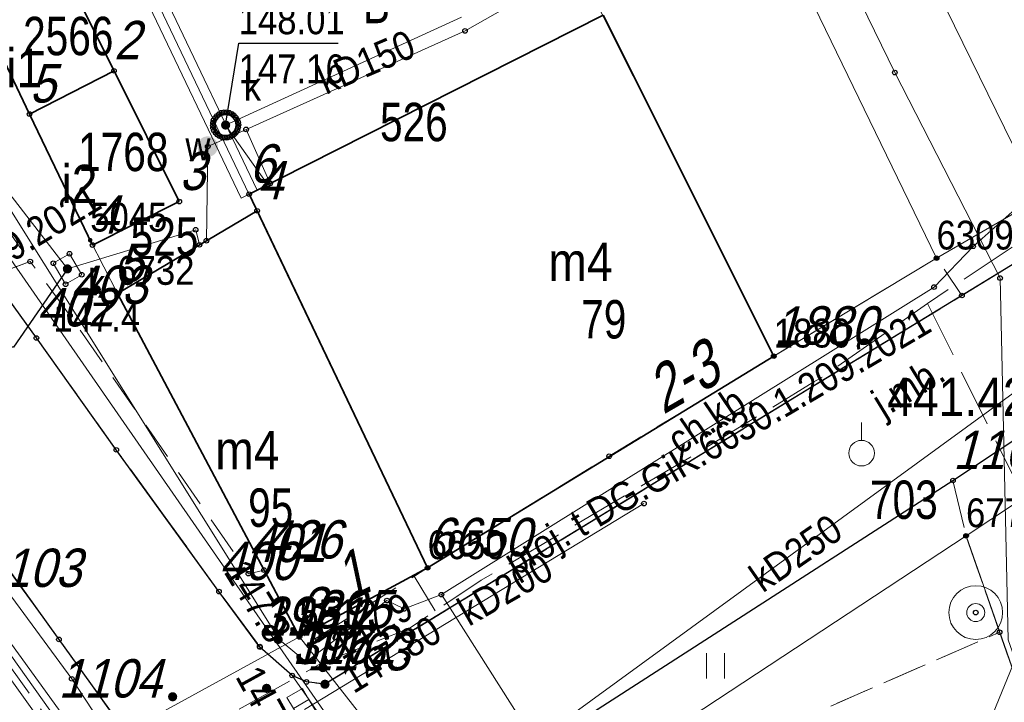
# Model space of a CAD drawing. Header units: metres. Extents: x 5548743 to 5556416, y 5707500 to 5714000.
# Tile 221 of 244: x 5554431 to 5554469, y 5710568 to 5710594. Entities that reach past the tile are written whole.
import ezdxf
from ezdxf.enums import TextEntityAlignment as Align

# ---------------------------------------------------------------- set-up
doc = ezdxf.new("R2010")
doc.units = ezdxf.units.M
for name, pattern in [('1.5_0.75', [2.25, 1.5, -0.75]), ('2.25_0.75', [3, 2.25, -0.75]), ('219-1000', [0])]:
    doc.linetypes.add(name, pattern=pattern)
doc.layers.get('0').update_dxf_attribs({"color": 2, "lineweight": 5})
doc.styles.get("Standard").update_dxf_attribs({"font": 'Working1250', "width": 0.75})
doc.linetypes.add('otdn_1000', pattern='A,7,0,[21,ksztalty.shx,S=0.7,R=0,X=0,Y=0]', length=7)

# ---------------------------------------------------------------- blocks, each defined once
blk = doc.blocks.new('PUNKTBUD')
at = {"color": 0}
blk.add_circle((0, 0), 0.09, dxfattribs=at)
blk = doc.blocks.new('203')
at = {"linetype": 'Continuous', "lineweight": 0}
h = blk.add_hatch(color=0, dxfattribs=at)
edge = h.paths.add_edge_path()
edge.add_arc((0, 0), 0.09, 0, 360)
blk = doc.blocks.new('PW01')
at = {"linetype": 'Continuous', "lineweight": 13}
h = blk.add_hatch(color=0, dxfattribs=at)
edge = h.paths.add_edge_path()
edge.add_arc((0, 0), 0.18, 0, 360)
blk = doc.blocks.new('US13')
at = {"color": 0, "linetype": 'Continuous', "lineweight": 13}
for radius in [1.05, 0.35]:
    blk.add_circle((0, 0), radius, dxfattribs=at)
blk = doc.blocks.new('US05')
at = {"color": 0, "linetype": 'Continuous', "lineweight": 13}
for p, q in [((-0.75, -0.35), (-0.75, 0.35)), ((-0.75, 0.35), (-0.25, 0.35)), ((-0.25, -0.35), (-0.25, 0.35)), ((-0.25, 0.35), (0.25, 0.35)), ((0.25, -0.35), (0.25, 0.35)), ((0.25, 0.35), (0.75, 0.35)), ((0.75, -0.35), (0.75, 0.35)), ((-0.75, -0.35), (-0.25, -0.35)), ((-0.25, -0.35), (0.25, -0.35)), ((0.25, -0.35), (0.75, -0.35))]:
    blk.add_line(p, q, dxfattribs=at)
blk = doc.blocks.new('TU04')
at = {"color": 0, "linetype": 'Continuous', "lineweight": 13}
for p, q in [((0, 0), (0, 1)), ((0.7, 0), (0.7, 1))]:
    blk.add_line(p, q, dxfattribs=at)
blk = doc.blocks.new('US25')
at = {"linetype": 'Continuous', "lineweight": 13}
h = blk.add_hatch(color=0, dxfattribs=at)
edge = h.paths.add_edge_path()
edge.add_arc((0, 0), 0.4, 0, 360)
blk = doc.blocks.new('US22')
at = {"color": 0, "linetype": 'Continuous', "lineweight": 0}
blk.add_circle((0, 0), 0.4, dxfattribs=at)
blk = doc.blocks.new('PIKIETAW1891')
at = {"color": 0}
blk.add_circle((0, 0), 0.09, dxfattribs=at)
blk = doc.blocks.new('131')
at = {"color": 0, "linetype": 'Continuous', "lineweight": 0}
blk.add_line((0, 0.5), (0, 1.2), dxfattribs=at)
blk.add_circle((0, 0), 0.5, dxfattribs=at)

msp = doc.modelspace()

# ---------------------------------------------------------------- linework, layer by layer
at = {"layer": '218-kontur użytku gruntowego', "color": 3, "linetype": 'CONTINUOUS', "lineweight": 18, "flags": 128}
for points in [[(5554470.36, 5710587.49), (5554460.86, 5710606.87)], [(5554466.39, 5710585.08), (5554460.1, 5710598.05)], [(5554460.1, 5710598.05), (5554466.39, 5710585.08)], [(5554429.33, 5710594.1), (5554433.33, 5710585.78)], [(5554433.33, 5710585.78), (5554429.33, 5710594.1)], [(5554433.33, 5710585.78), (5554434.39, 5710583.7)], [(5554434.39, 5710583.7), (5554433.33, 5710585.78)], [(5554460.03, 5710581.25), (5554466.39, 5710585.08)], [(5554466.39, 5710585.08), (5554460.03, 5710581.25)], [(5554432.55, 5710565.37), (5554419.53, 5710583.6)], [(5554419.53, 5710583.6), (5554432.55, 5710565.37)], [(5554434.39, 5710583.7), (5554441.5, 5710570.28)], [(5554441.5, 5710570.28), (5554434.39, 5710583.7)], [(5554446.51, 5710572.98), (5554460.03, 5710581.25)], [(5554460.03, 5710581.25), (5554446.51, 5710572.98)], [(5554472.33, 5710577.39), (5554467.54, 5710574.23)], [(5554467.54, 5710574.23), (5554472.33, 5710577.39)], [(5554467.54, 5710574.23), (5554453.72, 5710565.12)], [(5554453.72, 5710565.12), (5554467.54, 5710574.23)], [(5554441.5, 5710570.28), (5554446.51, 5710572.98)], [(5554446.51, 5710572.98), (5554441.5, 5710570.28)]]:
    msp.add_lwpolyline(points, dxfattribs=at)
at = {"layer": '219-działka ewidencyjna', "color": 7, "linetype": '219-1000', "lineweight": 18, "flags": 128}
for points in [[(5554444.91, 5710611.36), (5554460.03, 5710581.25)], [(5554431.17, 5710605.11), (5554446.51, 5710572.98)], [(5554429.33, 5710594.1), (5554433.33, 5710585.78)], [(5554470.37, 5710587.38), (5554466.39, 5710585.08)], [(5554433.33, 5710585.78), (5554434.39, 5710583.7)], [(5554466.39, 5710585.08), (5554460.03, 5710581.25)], [(5554419.53, 5710583.6), (5554432.55, 5710565.37)], [(5554434.39, 5710583.7), (5554441.5, 5710570.28)], [(5554460.03, 5710581.25), (5554446.51, 5710572.98)], [(5554472.33, 5710577.39), (5554467.54, 5710574.23)], [(5554467.54, 5710574.23), (5554453.72, 5710565.12)], [(5554467.54, 5710574.23), (5554474.55, 5710554.18)], [(5554446.51, 5710572.98), (5554441.5, 5710570.28)], [(5554441.5, 5710570.28), (5554432.55, 5710565.37)], [(5554441.5, 5710570.28), (5554448.33, 5710561.57)]]:
    msp.add_lwpolyline(points, dxfattribs=at)
at = {"layer": '312-budynek ewidencyjny', "color": 7, "linetype": 'CONTINUOUS', "lineweight": 35, "flags": 128}
for points in [[(5554432.29, 5710596.36), (5554434.26, 5710592.4)], [(5554439.54, 5710587.58), (5554453.37, 5710594.57)], [(5554453.37, 5710594.57), (5554460.03, 5710581.25)], [(5554430.96, 5710590.71), (5554429.33, 5710594.1)], [(5554434.26, 5710592.4), (5554430.96, 5710590.71)], [(5554430.96, 5710590.71), (5554434.26, 5710592.4)], [(5554434.26, 5710592.4), (5554436.81, 5710587.29)], [(5554433.42, 5710585.59), (5554430.96, 5710590.71)], [(5554446.51, 5710572.98), (5554439.54, 5710587.58)], [(5554436.81, 5710587.29), (5554433.42, 5710585.59)], [(5554434.39, 5710583.7), (5554439.85, 5710586.93)], [(5554439.85, 5710586.93), (5554446.51, 5710572.98)], [(5554441.5, 5710570.28), (5554434.39, 5710583.7)], [(5554460.03, 5710581.25), (5554446.51, 5710572.98)], [(5554446.51, 5710572.98), (5554441.5, 5710570.28)]]:
    msp.add_lwpolyline(points, dxfattribs=at)
at = {"layer": 'chodnik', "color": 7, "linetype": '1.5_0.75', "lineweight": 18, "flags": 128}
for points in [[(5554429.47, 5710584.39), (5554430.99, 5710584.95), (5554421.86, 5710597.62), (5554422.73, 5710598.15), (5554425.63, 5710598.52), (5554423.44, 5710601.49), (5554425.26, 5710602.5), (5554431.17, 5710605.11), (5554438.07, 5710607.99), (5554444.91, 5710611.36), (5554452.11, 5710615.02), (5554452.61, 5710615.32), (5554452.13, 5710615.92), (5554451.37, 5710616.17), (5554450.17, 5710615.94), (5554426.32, 5710604.38), (5554420.54, 5710601.39), (5554419.68, 5710600.26), (5554419.6, 5710598.38), (5554420.55, 5710596.74)], [(5554466.39, 5710585.08), (5554460.03, 5710581.25), (5554453.6, 5710577.34), (5554446.51, 5710572.98), (5554442.05, 5710570.16), (5554441.5, 5710570.28), (5554440.12, 5710572.89), (5554439.51, 5710572.75), (5554432.54, 5710582.84), (5554430.99, 5710584.95), (5554429.47, 5710584.39), (5554431.23, 5710581.96), (5554434.35, 5710577.59), (5554438.36, 5710572.05), (5554439.95, 5710569.9), (5554441.22, 5710568.77), (5554441.78, 5710568.52), (5554442.5, 5710568.43), (5554467.38, 5710583.62)], [(5554450.55, 5710542.97), (5554444.67, 5710551.74), (5554435.98, 5710564.78), (5554432.11, 5710570.18), (5554429.32, 5710574.04), (5554424.96, 5710579.93), (5554421.57, 5710584.7), (5554420.33, 5710583.2), (5554423.22, 5710578.68), (5554430.43, 5710568.81), (5554434.23, 5710563.44), (5554435.47, 5710561.55), (5554438.15, 5710557.6), (5554442.92, 5710550.53), (5554448.71, 5710541.81)], [(5554467.03, 5710576.39), (5554467.54, 5710574.23), (5554468.85, 5710570.46), (5554472.2, 5710560.9), (5554471.58, 5710560.09), (5554470.99, 5710559.7), (5554474.12, 5710554.93), (5554467.38, 5710550.71), (5554467.93, 5710549.87), (5554465.42, 5710548.27), (5554464.76, 5710549.28), (5554464.04, 5710548.83), (5554463.53, 5710549.65), (5554464.37, 5710550.16), (5554462.31, 5710553.27), (5554455.56, 5710550.8), (5554459.12, 5710545.13), (5554462.53, 5710543.18), (5554473.56, 5710547.01), (5554480.47, 5710549.41), (5554474.95, 5710560.55), (5554471.57, 5710570.9), (5554469.49, 5710578.01)], [(5554460.55, 5710558.27), (5554469.2, 5710563.79), (5554471.58, 5710560.09), (5554472.2, 5710560.9), (5554468.85, 5710570.46), (5554458.41, 5710565.89), (5554460.44, 5710563.11), (5554458.23, 5710561.74)]]:
    msp.add_lwpolyline(points, close=True, dxfattribs=at)
at = {"layer": 'jezdnia', "color": 7, "linetype": '2.25_0.75', "lineweight": 18, "flags": 128}
for points in [[(5554445.95, 5710561.98), (5554446.22, 5710562.71), (5554447.06, 5710563.53), (5554467.03, 5710576.39), (5554469.49, 5710578.02), (5554478.11, 5710583.72), (5554479.02, 5710584.18), (5554480, 5710584.44), (5554481, 5710584.5), (5554482.06, 5710584.33), (5554483.01, 5710583.96), (5554483.8, 5710583.33), (5554484.3, 5710582.62), (5554486.11, 5710578.27), (5554490.54, 5710580.29), (5554488.04, 5710585.42), (5554487.17, 5710586.64), (5554486.27, 5710587.79), (5554485.11, 5710588.86), (5554483.76, 5710589.83), (5554482.84, 5710590.24), (5554481.87, 5710590.54), (5554480.88, 5710590.71), (5554479.86, 5710590.64), (5554478.8, 5710590.41), (5554471.11, 5710585.9), (5554442.5, 5710568.43), (5554441.78, 5710568.52), (5554441.22, 5710568.77)], [(5554450.55, 5710542.97), (5554456.35, 5710545.55), (5554453.9, 5710549.14), (5554446.31, 5710560.51), (5554445.95, 5710561.98), (5554441.22, 5710568.77), (5554439.95, 5710569.9), (5554438.36, 5710572.05), (5554434.35, 5710577.59), (5554431.23, 5710581.96), (5554429.47, 5710584.39), (5554421.57, 5710584.7), (5554424.96, 5710579.93), (5554429.32, 5710574.04), (5554432.11, 5710570.18), (5554435.98, 5710564.78), (5554444.67, 5710551.74)]]:
    msp.add_lwpolyline(points, close=True, dxfattribs=at)
at = {"layer": 'krawężnik', "color": 7, "linetype": 'CONTINUOUS', "lineweight": 25, "flags": 128}
for points in [[(5554485.11, 5710588.86), (5554483.76, 5710589.83), (5554482.84, 5710590.24), (5554481.87, 5710590.54), (5554480.88, 5710590.71), (5554479.86, 5710590.64), (5554478.8, 5710590.41), (5554471.11, 5710585.9), (5554442.5, 5710568.43), (5554441.78, 5710568.52), (5554441.22, 5710568.77), (5554439.96, 5710569.88)], [(5554421.57, 5710584.7), (5554424.96, 5710579.93), (5554429.32, 5710574.04), (5554432.11, 5710570.18), (5554435.98, 5710564.78), (5554444.67, 5710551.74), (5554450.55, 5710542.97)], [(5554439.96, 5710569.88), (5554438.36, 5710572.05), (5554434.35, 5710577.59), (5554431.23, 5710581.96), (5554429.47, 5710584.39)], [(5554446.31, 5710560.51), (5554445.95, 5710561.98), (5554446.22, 5710562.71), (5554447.06, 5710563.53), (5554467.03, 5710576.39), (5554469.49, 5710578.02), (5554478.11, 5710583.72), (5554479.02, 5710584.18), (5554480, 5710584.44), (5554481, 5710584.5), (5554482.06, 5710584.33), (5554483.01, 5710583.96), (5554483.8, 5710583.33), (5554484.3, 5710582.62), (5554486.11, 5710578.27)]]:
    msp.add_lwpolyline(points, dxfattribs=at)
at = {"layer": 'przewód elektroenergetyczny podziemny', "color": 1, "linetype": 'CONTINUOUS', "lineweight": 18, "flags": 128}
for points in [[(5554396.74, 5710637.56), (5554398.91, 5710631.7), (5554413.79, 5710611.76), (5554417.91, 5710606.97), (5554420.9, 5710601.33), (5554425.41, 5710594.62), (5554440.73, 5710570.16), (5554441.76, 5710569.31), (5554444.92, 5710571.7), (5554445.59, 5710571.37), (5554447.05, 5710571.93), (5554466.29, 5710583.95), (5554467.82, 5710585.54), (5554469.46, 5710586.99), (5554470, 5710588.24)], [(5554447.05, 5710571.93), (5554456.71, 5710556.71)]]:
    msp.add_lwpolyline(points, dxfattribs=at)
at = {"layer": 'przewód gazowy', "color": 40, "linetype": 'CONTINUOUS', "lineweight": 18, "flags": 128}
msp.add_lwpolyline([(5554458.63, 5710544.72), (5554452.81, 5710552.45), (5554445.41, 5710563.26), (5554445.14, 5710563.64), (5554442.44, 5710567.41), (5554430.23, 5710585.03), (5554427.69, 5710587.53), (5554416.65, 5710602.98)], dxfattribs=at)
at = {"layer": 'przewód kanalizacyjny', "color": 34, "linetype": 'CONTINUOUS', "lineweight": 18, "flags": 128}
for points in [[(5554419.48, 5710601.47), (5554432.44, 5710584.66), (5554437.45, 5710586.19), (5554437.6, 5710585.6)], [(5554447.83, 5710594.49), (5554438.62, 5710590.28), (5554440.27, 5710587.95)], [(5554482.09, 5710589.07), (5554445.17, 5710562.15)], [(5554466.94, 5710563.26), (5554473.24, 5710578.62)], [(5554441.7, 5710567.44), (5554454.96, 5710575.49)]]:
    msp.add_lwpolyline(points, dxfattribs=at)
at = {"layer": 'przewód telekomunikacyjny podziemny', "color": 30, "linetype": 'CONTINUOUS', "lineweight": 18, "flags": 128}
for points in [[(5554446.39, 5710546), (5554438, 5710558.61), (5554420.23, 5710583.63), (5554400.56, 5710611.46), (5554390.86, 5710625.65), (5554379.37, 5710640.87), (5554363.85, 5710660.95), (5554356.41, 5710670.49), (5554340.96, 5710690.97), (5554324.08, 5710713.52), (5554322.07, 5710717.37), (5554318.83, 5710725.14), (5554317.4, 5710729.49), (5554313.96, 5710747.36), (5554310.1, 5710767.3), (5554307.07, 5710783.72), (5554304.42, 5710793.03), (5554300.46, 5710804.82), (5554292.87, 5710822.58)], [(5554463.96, 5710526.5), (5554462.85, 5710526.03), (5554461.35, 5710526.43), (5554450.63, 5710541.17), (5554432.61, 5710568.64), (5554418.97, 5710587.2), (5554405.21, 5710606.55), (5554390.24, 5710627.44), (5554367.89, 5710656.4), (5554350.5, 5710678.99), (5554328.33, 5710708.59)], [(5554451.62, 5710615.26), (5554451.25, 5710615.01), (5554445.5, 5710612.03), (5554439.88, 5710609.43), (5554431.8, 5710606.18), (5554420.5, 5710599.89), (5554413.04, 5710595.05), (5554418.43, 5710587.27), (5554421.85, 5710580.69), (5554423.62, 5710578.89), (5554425.07, 5710576.9), (5554428.95, 5710571.78), (5554432.09, 5710567.46), (5554439.67, 5710557.33), (5554446.17, 5710546.45), (5554449.55, 5710541.81), (5554450.74, 5710539.67), (5554440.28, 5710534.28), (5554434.87, 5710531.22), (5554426.77, 5710526.7), (5554421.99, 5710524.3), (5554412.76, 5710518.69), (5554409.67, 5710523.11), (5554408.89, 5710523.91)]]:
    msp.add_lwpolyline(points, dxfattribs=at)
at = {"layer": 'przewód telekomunikacyjny podziemny - ob. projektowany', "color": 30, "linetype": '2.25_0.75', "lineweight": 18, "flags": 128}
for points in [[(5554433.92, 5710564.52), (5554442.34, 5710569.24), (5554445.79, 5710570.61), (5554446.81, 5710571.3), (5554448.6, 5710572.49), (5554454.86, 5710576.18), (5554456.75, 5710577.29), (5554461.6, 5710580.24), (5554461.94, 5710580.44), (5554466.03, 5710583.31), (5554471.26, 5710586.77), (5554470.75, 5710587.7)], [(5554466.03, 5710583.31), (5554470.26, 5710574.8), (5554472.07, 5710568.66), (5554474.8, 5710560.11), (5554478.36, 5710552.52), (5554478.8, 5710552.78)], [(5554446.81, 5710571.3), (5554445.98, 5710572.65)]]:
    msp.add_lwpolyline(points, dxfattribs=at)
at = {"layer": 'przewód wodociągowy', "color": 5, "linetype": 'CONTINUOUS', "lineweight": 18, "flags": 128}
for points in [[(5554467.7, 5710630.53), (5554450.58, 5710620.23), (5554460.59, 5710600.44), (5554463.45, 5710595.03), (5554464.76, 5710592.33), (5554468.87, 5710584.3), (5554469.19, 5710570.16), (5554473.83, 5710557.02), (5554476.21, 5710558)], [(5554437.87, 5710585.76), (5554437.92, 5710589.44), (5554439.42, 5710590.11), (5554447.97, 5710593.96), (5554451.1, 5710595.75), (5554454.41, 5710597.46), (5554460.59, 5710600.44)], [(5554439.42, 5710590.11), (5554440.36, 5710588)]]:
    msp.add_lwpolyline(points, dxfattribs=at)
at = {"layer": 'rzedna-Atr2', "color": 7, "flags": 128}
for points in [[(5554438.62, 5710590.28), (5554439.13, 5710593.48), (5554443.014, 5710593.48)], [(5554432.44, 5710584.66), (5554430.33, 5710581.6), (5554425.96, 5710581.6)]]:
    msp.add_lwpolyline(points, dxfattribs=at)
at = {"layer": 'studnia kanalizacyjna', "color": 34, "linetype": 'CONTINUOUS', "lineweight": 18, "flags": 128}
msp.add_lwpolyline([(5554438.88, 5710589.86), (5554438.78, 5710589.81), (5554438.68, 5710589.78), (5554438.58, 5710589.78), (5554438.48, 5710589.8), (5554438.38, 5710589.85), (5554438.3, 5710589.9), (5554438.23, 5710589.98), (5554438.16, 5710590.07), (5554438.13, 5710590.17), (5554438.12, 5710590.27), (5554438.13, 5710590.37), (5554438.15, 5710590.47), (5554438.21, 5710590.56), (5554438.28, 5710590.64), (5554438.36, 5710590.71), (5554438.46, 5710590.76), (5554438.56, 5710590.78), (5554438.66, 5710590.78), (5554438.76, 5710590.76), (5554438.86, 5710590.72), (5554438.94, 5710590.66), (5554439.01, 5710590.58), (5554439.07, 5710590.49), (5554439.11, 5710590.39), (5554439.12, 5710590.29), (5554439.11, 5710590.19), (5554439.08, 5710590.09), (5554439.03, 5710590), (5554438.96, 5710589.92)], close=True, dxfattribs=at)
at = {"layer": 'trawnik', "color": 7, "linetype": '1.5_0.75', "lineweight": 18, "flags": 128}
msp.add_lwpolyline([(5554467.03, 5710576.39), (5554447.06, 5710563.53), (5554448.33, 5710561.57), (5554455.56, 5710550.8), (5554462.31, 5710553.27), (5554459.45, 5710557.58), (5554460.55, 5710558.27), (5554458.23, 5710561.74), (5554457.91, 5710562.15), (5554456.27, 5710564.89), (5554457.93, 5710565.89), (5554458.41, 5710565.89), (5554468.85, 5710570.46), (5554467.54, 5710574.23)], close=True, dxfattribs=at)
at = {"layer": 'właz do komory lub kanału', "color": 7, "linetype": 'CONTINUOUS', "lineweight": 18, "flags": 128}
msp.add_lwpolyline([(5554431.89, 5710584.88), (5554432.52, 5710585.25), (5554433, 5710584.43), (5554432.37, 5710584.06)], close=True, dxfattribs=at)
at = {"layer": 'ściana oporowa (linia)', "color": 0, "linetype": 'otdn_1000', "lineweight": 18}
for p, q in [((5554434.494, 5710597.329), (5554439.224, 5710587.429)), ((5554439.224, 5710587.429), (5554439.54, 5710587.58))]:
    msp.add_line(p, q, dxfattribs=at)
at = {"layer": 'ściana oporowa (linia)', "color": 0, "lineweight": 18}
for p, q in [((5554435.126, 5710597.631), (5554439.856, 5710587.731)), ((5554439.856, 5710587.731), (5554439.54, 5710587.58))]:
    msp.add_line(p, q, dxfattribs=at)

# ---------------------------------------------------------------- block references
at = {"layer": '131-Punkt osnowy pomiarowej', "color": 7, "linetype": 'CONTINUOUS', "lineweight": 13}
msp.add_blockref('131', (5554463.46, 5710577.46), dxfattribs=at)
at = {"layer": '203-punkt graniczny', "color": 7, "linetype": 'CONTINUOUS', "lineweight": 18}
for p in [(5554433.33, 5710585.78), (5554466.39, 5710585.08), (5554434.39, 5710583.7), (5554460.03, 5710581.25), (5554467.54, 5710574.23), (5554446.51, 5710572.98), (5554441.5, 5710570.28)]:
    msp.add_blockref('203', p, dxfattribs=at)
at = {"layer": 'kratka ściekowa', "color": 34, "linetype": 'CONTINUOUS', "lineweight": 18, "rotation": 300.669}
msp.add_blockref('US05', (5554441.7, 5710567.44), dxfattribs=at)
at = {"layer": 'pikieta naturalna', "color": 7, "linetype": 'CONTINUOUS', "lineweight": 13}
for p in [(5554433.57, 5710583.85), (5554440.67, 5710570.18), (5554442.42, 5710569.08), (5554436.55, 5710567.94), (5554440.22, 5710568.27)]:
    msp.add_blockref('PW01', p, dxfattribs=at)
at = {"layer": 'pikieta sztuczna', "color": 7, "linetype": 'CONTINUOUS', "lineweight": 13}
msp.add_blockref('PW01', (5554442.5, 5710568.43), dxfattribs=at)
at = {"layer": 'Punkt budynku', "color": 5, "linetype": 'CONTINUOUS', "lineweight": 13}
for p in [(5554434.26, 5710592.4), (5554430.96, 5710590.71), (5554436.81, 5710587.29), (5554439.54, 5710587.58), (5554439.85, 5710586.93), (5554433.42, 5710585.59), (5554434.39, 5710583.7), (5554460.03, 5710581.25), (5554446.51, 5710572.98), (5554441.5, 5710570.28)]:
    msp.add_blockref('PUNKTBUD', p, dxfattribs=at)
at = {"layer": 'Punkt roboczy BDOT GESUT K1', "color": 6, "linetype": 'CONTINUOUS', "lineweight": 18}
for p in [(5554447.97, 5710593.96), (5554464.76, 5710592.33), (5554438.36, 5710590.71), (5554438.46, 5710590.76), (5554438.56, 5710590.78), (5554438.66, 5710590.78), (5554438.76, 5710590.76), (5554438.86, 5710590.72), (5554438.13, 5710590.37), (5554438.15, 5710590.47), (5554438.21, 5710590.56), (5554438.28, 5710590.64), (5554438.94, 5710590.66), (5554439.01, 5710590.58), (5554439.07, 5710590.49), (5554439.11, 5710590.39), (5554438.12, 5710590.27), (5554438.13, 5710590.17), (5554438.16, 5710590.07), (5554438.23, 5710589.98), (5554438.62, 5710590.28), (5554438.62, 5710590.28), (5554438.96, 5710589.92), (5554439.03, 5710590), (5554439.08, 5710590.09), (5554439.11, 5710590.19), (5554439.12, 5710590.29), (5554439.42, 5710590.11), (5554439.42, 5710590.11), (5554438.3, 5710589.9), (5554438.38, 5710589.85), (5554438.48, 5710589.8), (5554438.58, 5710589.78), (5554438.68, 5710589.78), (5554438.78, 5710589.81), (5554438.88, 5710589.86), (5554437.92, 5710589.44), (5554437.92, 5710589.44), (5554440.36, 5710588), (5554440.27, 5710587.95), (5554439.54, 5710587.58), (5554437.45, 5710586.19), (5554437.87, 5710585.76), (5554437.6, 5710585.6), (5554467.82, 5710585.54), (5554430.99, 5710584.95), (5554430.99, 5710584.95), (5554432.52, 5710585.25), (5554466.39, 5710585.08), (5554431.89, 5710584.88), (5554432.44, 5710584.66), (5554433, 5710584.43), (5554468.87, 5710584.3), (5554432.37, 5710584.06), (5554433.57, 5710583.85), (5554466.29, 5710583.95), (5554467.38, 5710583.62), (5554432.54, 5710582.84), (5554431.23, 5710581.96), (5554431.23, 5710581.96), (5554431.23, 5710581.96), (5554460.03, 5710581.25), (5554434.35, 5710577.59), (5554434.35, 5710577.59), (5554434.35, 5710577.59), (5554453.6, 5710577.34), (5554467.03, 5710576.39), (5554467.03, 5710576.39), (5554467.03, 5710576.39), (5554467.03, 5710576.39), (5554454.96, 5710575.49), (5554467.54, 5710574.23), (5554467.54, 5710574.23), (5554439.51, 5710572.75), (5554440.12, 5710572.89), (5554446.51, 5710572.98), (5554438.36, 5710572.05), (5554438.36, 5710572.05), (5554438.36, 5710572.05), (5554447.05, 5710571.93), (5554447.05, 5710571.93), (5554444.92, 5710571.7), (5554445.59, 5710571.37), (5554467.92, 5710571.23), (5554468.85, 5710570.46), (5554468.85, 5710570.46), (5554468.85, 5710570.46), (5554432.11, 5710570.18), (5554432.11, 5710570.18), (5554432.11, 5710570.18), (5554440.67, 5710570.18), (5554440.73, 5710570.16), (5554441.5, 5710570.28), (5554442.05, 5710570.16), (5554439.95, 5710569.9), (5554439.95, 5710569.9), (5554439.96, 5710569.88), (5554439.96, 5710569.88), (5554441.76, 5710569.31), (5554441.22, 5710568.77), (5554441.22, 5710568.77), (5554441.22, 5710568.77), (5554441.22, 5710568.77), (5554442.42, 5710569.08), (5554432.61, 5710568.64), (5554441.78, 5710568.52), (5554441.78, 5710568.52), (5554441.78, 5710568.52), (5554442.5, 5710568.43), (5554442.5, 5710568.43), (5554442.5, 5710568.43), (5554442.5, 5710568.43), (5554440.22, 5710568.27), (5554436.55, 5710567.94)]:
    msp.add_blockref('PIKIETAW1891', p, dxfattribs=at)
at = {"layer": 'rzedna', "color": 34, "linetype": 'CONTINUOUS', "lineweight": 18}
for p in [(5554438.62, 5710590.28), (5554432.44, 5710584.66)]:
    msp.add_blockref('PW01', p, dxfattribs=at)
at = {"layer": 'studnia zwykła', "color": 5, "linetype": 'CONTINUOUS', "lineweight": 18}
msp.add_blockref('US13', (5554467.92, 5710571.23), dxfattribs=at)
at = {"layer": 'trawnik', "color": 7, "linetype": 'CONTINUOUS', "lineweight": 18}
msp.add_blockref('TU04', (5554457.409, 5710568.649), dxfattribs=at)
at = {"layer": 'właz do komory lub kanału - okrągły', "color": 7, "linetype": 'CONTINUOUS', "lineweight": 18}
msp.add_blockref('US22', (5554438.62, 5710590.28), dxfattribs=at)
at = {"layer": 'zasuwa lub zawór', "color": 5, "linetype": 'CONTINUOUS', "lineweight": 18}
msp.add_blockref('US25', (5554437.92, 5710589.44), dxfattribs=at)

# ---------------------------------------------------------------- texts
at = {"layer": '131-Punkt osnowy pomiarowej-Atr103', "color": 7, "width": 0.9}
msp.add_text('441.423-30/4', height=1.5, dxfattribs=at).set_placement((5554464.46, 5710578.46), align=Align.BOTTOM_LEFT)
at = {"layer": '203-punkt graniczny-Atr103', "color": 7, "width": 0.9}
for s, p in [('5045', (5554433.33, 5710585.78)), ('5045', (5554433.33, 5710585.78)), ('6309', (5554466.39, 5710585.08)), ('6309', (5554466.39, 5710585.08)), ('6732', (5554434.39, 5710583.7)), ('6732', (5554434.39, 5710583.7)), ('1880', (5554460.03, 5710581.25)), ('1880', (5554460.03, 5710581.25)), ('6779', (5554467.54, 5710574.23)), ('6779', (5554467.54, 5710574.23)), ('6650', (5554446.51, 5710572.98)), ('6650', (5554446.51, 5710572.98)), ('5512', (5554441.5, 5710570.28)), ('5512', (5554441.5, 5710570.28))]:
    msp.add_text(s, height=1.125, dxfattribs=at).set_placement(p, align=Align.BOTTOM_LEFT)
at = {"layer": '210-oznaczenie konturu użytku gruntowego', "color": 3, "linetype": 'CONTINUOUS', "lineweight": 18, "width": 0.79}
msp.add_text('B', height=1.5, dxfattribs=at).set_placement((5554443.98, 5710594.26))
at = {"layer": '211-numer działki ewidencyjnej', "color": 7, "linetype": 'CONTINUOUS', "lineweight": 18, "width": 0.79}
for s, p in [('526', (5554444.65, 5710591.15)), ('525', (5554434.91, 5710586.67)), ('703', (5554463.79, 5710576.39))]:
    msp.add_text(s, height=1.5, dxfattribs=at).set_placement(p, align=Align.TOP_LEFT)
at = {"layer": '238-Punkt adresowy budynku', "color": 7, "linetype": 'CONTINUOUS', "lineweight": 18, "oblique": 15, "width": 0.79}
for s, rotation, p in [('2-3', 29.971, (5554456.9, 5710579.64)), ('1', 26.969, (5554443.9, 5710571.86))]:
    msp.add_text(s, height=1.8, rotation=rotation, dxfattribs=at).set_placement(p, align=Align.CENTER)
at = {"layer": '312-oznaczenie budynku ewidencyjnego', "color": 7, "linetype": 'CONTINUOUS', "lineweight": 18, "width": 0.79}
for s, p in [('2566', (5554430.71, 5710594.51)), ('1768', (5554432.86, 5710589.98)), ('79', (5554452.51, 5710583.44)), ('95', (5554439.5, 5710576.08))]:
    msp.add_text(s, height=1.5, dxfattribs=at).set_placement(p, align=Align.TOP_LEFT)
at = {"layer": '312-oznaczenie budynku ewidencyjnego-Atr117', "color": 7, "width": 0.9}
for s, p in [('i1', (5554430.75, 5710592.51)), ('i2', (5554432.91, 5710587.98)), ('m4', (5554452.48, 5710584.94)), ('m4', (5554439.47, 5710577.58))]:
    msp.add_text(s, height=1.5, dxfattribs=at).set_placement(p, align=Align.MIDDLE_CENTER)
at = {"layer": 'chodnik-Atr17', "color": 7, "width": 0.9}
msp.add_text('ch.kb.', height=1.125, rotation=34.065, dxfattribs=at).set_placement((5554456.37, 5710577.37))
at = {"layer": 'jezdnia-Atr17', "color": 7, "width": 0.9}
msp.add_text('j.mb.', height=1.125, rotation=31.409, dxfattribs=at).set_placement((5554464.32, 5710578.82))
at = {"layer": 'pikieta naturalna-Atr2', "color": 7, "width": 0.9}
msp.add_text('147.4', height=1.125, dxfattribs=at).set_placement((5554431.89, 5710582.21))
for s, rotation, p in [('147.8', 301.487, (5554438.52, 5710572.83)), ('147.9', 31.345, (5554443.16, 5710569.35)), ('147.8', 298.791, (5554438.98, 5710568.73))]:
    msp.add_text(s, height=1.125, rotation=rotation, dxfattribs=at).set_placement(p)
at = {"layer": 'pikieta sztuczna-Atr2', "color": 7, "width": 0.9}
msp.add_text('147.80', height=1.125, rotation=31.409, dxfattribs=at).set_placement((5554443.62, 5710568.04))
at = {"layer": 'przewód kanalizacyjny-Atr1', "color": 34, "width": 0.9}
for s, rotation, p in [('kD150', 23.272, (5554442.31, 5710591.97)), ('kD250', 34.782, (5554459.28, 5710572.44)), ('kD200', 29.937, (5554447.84, 5710571.16))]:
    msp.add_text(s, height=1.125, rotation=rotation, dxfattribs=at).set_placement(p, align=Align.MIDDLE_LEFT)
at = {"layer": 'przewód telekomunikacyjny podziemny - ob. projektowany-Atr1', "color": 30, "width": 0.9}
for rotation, p in [(31.132, (5554417.33, 5710577.74)), (30.517, (5554449.645, 5710573.106))]:
    msp.add_text('proj. t DG.GiK.6630.1.209.2021', height=1.125, rotation=rotation, dxfattribs=at).set_placement(p, align=Align.MIDDLE_LEFT)
at = {"layer": 'Punkt budynku-Atr103', "color": 5, "oblique": 15, "width": 0.9}
for s, p in [('1880', (5554460.03, 5710581.25)), ('6650', (5554446.51, 5710572.98))]:
    msp.add_text(s, height=1.5, dxfattribs=at).set_placement(p, align=Align.BOTTOM_LEFT)
at = {"layer": 'Punkt budynku-Atr104', "color": 5, "oblique": 15, "width": 0.9}
for s, p in [('2', (5554434.26, 5710592.4)), ('5', (5554430.96, 5710590.71)), ('3', (5554436.81, 5710587.29)), ('6', (5554439.54, 5710587.58)), ('4', (5554439.85, 5710586.93)), ('4', (5554433.42, 5710585.59)), ('5', (5554434.39, 5710583.7)), ('3', (5554441.5, 5710570.28))]:
    msp.add_text(s, height=1.5, dxfattribs=at).set_placement(p, align=Align.BOTTOM_LEFT)
at = {"layer": 'Punkt roboczy BDOT GESUT K1-Atr103', "color": 6, "oblique": 15, "width": 0.9}
for s, p in [('403', (5554432.54, 5710582.84)), ('402', (5554431.23, 5710581.96)), ('1169', (5554467.03, 5710576.39)), ('1169', (5554467.03, 5710576.39)), ('401', (5554439.51, 5710572.75)), ('426', (5554440.12, 5710572.89)), ('400', (5554438.36, 5710572.05)), ('1103', (5554428.95, 5710571.78)), ('395', (5554442.05, 5710570.16)), ('398', (5554439.95, 5710569.9)), ('1161', (5554439.96, 5710569.88)), ('1161', (5554439.96, 5710569.88)), ('397', (5554441.22, 5710568.77)), ('1162', (5554441.22, 5710568.77)), ('1162', (5554441.22, 5710568.77)), ('1163', (5554441.78, 5710568.52)), ('1163', (5554441.78, 5710568.52)), ('1163', (5554441.78, 5710568.52)), ('1164', (5554442.5, 5710568.43)), ('1164', (5554442.5, 5710568.43)), ('1164', (5554442.5, 5710568.43)), ('1164', (5554442.5, 5710568.43)), ('1104', (5554432.09, 5710567.46)), ('1104', (5554432.09, 5710567.46))]:
    msp.add_text(s, height=1.5, dxfattribs=at).set_placement(p, align=Align.BOTTOM_LEFT)
at = {"layer": 'rzedna-Atr2', "color": 34, "width": 0.9}
msp.add_text('148.01', height=1.125, dxfattribs=at).set_placement((5554439.13, 5710593.491), align=Align.BOTTOM_LEFT)
at = {"layer": 'rzedna-Atr3', "color": 34, "width": 0.9}
msp.add_text('147.16', height=1.125, dxfattribs=at).set_placement((5554439.13, 5710591.579), align=Align.BOTTOM_LEFT)
at = {"layer": 'właz do komory lub kanału - okrągły-Atr17', "color": 7, "width": 0.9}
msp.add_text('k', height=1.125, dxfattribs=at).set_placement((5554439.33, 5710591.23))
at = {"layer": 'właz do komory lub kanału-Atr17', "color": 7, "width": 0.9}
msp.add_text('k', height=1.125, dxfattribs=at).set_placement((5554433.24, 5710583.52))
at = {"layer": 'zasuwa lub zawór-Atr17', "color": 5, "width": 0.9}
msp.add_text('w', height=1.125, dxfattribs=at).set_placement((5554437.05, 5710588.9))

doc.saveas('drawing.dxf')
